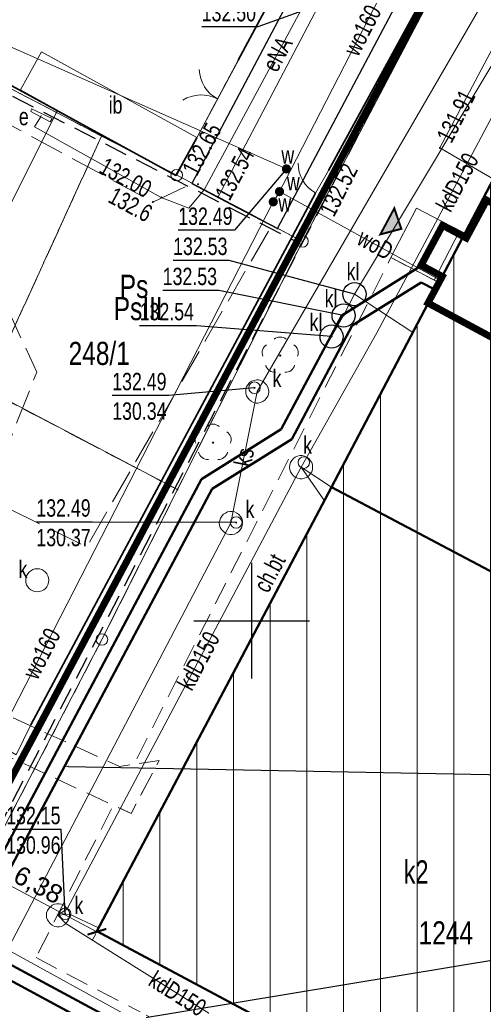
# Model space of a CAD drawing. Header units: centimetres. Extents: x 1590 to 6442358, y 1327 to 6703124.
# Tile 21 of 79: x 1880 to 1900, y 1560 to 1603. Entities that reach past the tile are written whole.
import ezdxf
from ezdxf import colors
from ezdxf.entities.mleader import LeaderData, LeaderLine
from ezdxf.enums import TextEntityAlignment as Align
from ezdxf.math import Vec2, Vec3

# ---------------------------------------------------------------- set-up
doc = ezdxf.new("R2010")
doc.units = ezdxf.units.CM
for name, pattern in [('ACAD_ISO02W100', [15, 12, -3]), ('DASHED', [19.05, 12.7, -6.35]), ('TZ.430.7812.2024$0$1.0_0.5', [1.5, 1, -0.5]), ('TZ.430.7812.2024$0$1.5_0.5', [2, 1.5, -0.5]), ('TZ.430.7812.2024$0$219-500', [0]), ('TZ.430.7812.2024$0$egkk-500', [2, 1.5, -0.5]), ('TZ.430.7812.2024$0$egug-500', [1, 0.5, -0.5]), ('TZ.430.7812.2024$0$otob_500', [0]), ('TZ.430.7812.2024$0$otof_500', [0])]:
    doc.linetypes.add(name, pattern=pattern)
for name, color, linetype, lineweight in [('0_RAMKA', 7, 'Continuous', 25), ('INW_HATCH_UTWARDZENIA', 250, 'Continuous', 0), ('PZT_OPIS', 241, 'Continuous', 5), ('PZT_WYMIARY', 183, 'Continuous', 13), ('S_WODA PPOŻ', 160, 'Continuous', 50), ('S_WODA PPOŻ_TXT', 160, 'Continuous', 20), ('TZ.430.7812.2024$0$!MPZP', 134, 'Continuous', 18)]:
    doc.layers.add(name, color=color, linetype=linetype, lineweight=lineweight)
doc.layers.add('PZT_GRANICA DZIAŁKI', color=1, linetype='DASHED', lineweight=100, true_color=0xff0000)
doc.layers.add('PZT_GRANICA ODDZIAŁYWANIA', color=7, linetype='ACAD_ISO02W100', lineweight=20, true_color=0xa000d5)
for name, color, linetype in [('TZ.430.7812.2024$0$202-punkt graniczny', 7, 'Continuous'), ('TZ.430.7812.2024$0$203-punkt graniczny', 7, 'Continuous'), ('TZ.430.7812.2024$0$209-oznaczenie konturu klasyfikacyjnego', 7, 'Continuous'), ('TZ.430.7812.2024$0$210-oznaczenie konturu użytku gruntowego', 7, 'Continuous'), ('TZ.430.7812.2024$0$211-numer działki ewidencyjnej', 7, 'Continuous'), ('TZ.430.7812.2024$0$217-kontur klasyfikacyjny', 7, 'Continuous'), ('TZ.430.7812.2024$0$218-kontur użytku gruntowego', 7, 'Continuous'), ('TZ.430.7812.2024$0$219-działka ewidencyjna', 7, 'Continuous'), ('TZ.430.7812.2024$0$312-budynek ewidencyjny', 7, 'Continuous'), ('TZ.430.7812.2024$0$312-oznaczenie budynku ewidencyjnego', 7, 'Continuous'), ('TZ.430.7812.2024$0$312-oznaczenie budynku ewidencyjnego-Atr117', 7, 'Continuous'), ('TZ.430.7812.2024$0$352-schody', 7, 'Continuous'), ('TZ.430.7812.2024$0$brama', 7, 'Continuous'), ('TZ.430.7812.2024$0$chodnik', 7, 'Continuous'), ('TZ.430.7812.2024$0$chodnik-Atr17', 7, 'Continuous'), ('TZ.430.7812.2024$0$drzewo liściaste', 7, 'Continuous'), ('TZ.430.7812.2024$0$furtka', 7, 'Continuous'), ('TZ.430.7812.2024$0$inna budowla', 7, 'Continuous'), ('TZ.430.7812.2024$0$inna budowla-Atr17', 7, 'Continuous'), ('TZ.430.7812.2024$0$jezdnia', 7, 'Continuous'), ('TZ.430.7812.2024$0$komora podziemna', 7, 'Continuous'), ('TZ.430.7812.2024$0$krawężnik', 7, 'Continuous'), ('TZ.430.7812.2024$0$obszar utwardzony', 7, 'Continuous'), ('TZ.430.7812.2024$0$ogrodzenie trwałe', 7, 'Continuous'), ('TZ.430.7812.2024$0$osadnik  szambo', 7, 'Continuous'), ('TZ.430.7812.2024$0$osadnik  szambo-Atr17', 7, 'Continuous'), ('TZ.430.7812.2024$0$pikieta naturalna', 7, 'Continuous'), ('TZ.430.7812.2024$0$pikieta naturalna-Atr2', 7, 'Continuous'), ('TZ.430.7812.2024$0$pikieta sztuczna', 7, 'Continuous'), ('TZ.430.7812.2024$0$pikieta sztuczna-Atr2', 7, 'Continuous'), ('TZ.430.7812.2024$0$przewód elektroenergetyczny podziemny', 7, 'Continuous'), ('TZ.430.7812.2024$0$przewód elektroenergetyczny podziemny-Atr1', 7, 'Continuous'), ('TZ.430.7812.2024$0$przewód kanalizacyjny', 7, 'Continuous'), ('TZ.430.7812.2024$0$przewód kanalizacyjny-Atr1', 7, 'Continuous'), ('TZ.430.7812.2024$0$przewód telekomunikacyjny podziemny', 7, 'Continuous'), ('TZ.430.7812.2024$0$przewód wodociągowy', 7, 'Continuous'), ('TZ.430.7812.2024$0$przewód wodociągowy-Atr1', 7, 'Continuous'), ('TZ.430.7812.2024$0$rzędna', 7, 'Continuous'), ('TZ.430.7812.2024$0$rzędna-Atr2', 7, 'Continuous'), ('TZ.430.7812.2024$0$rzędna-Atr3', 7, 'Continuous'), ('TZ.430.7812.2024$0$szafa elektroenergetyczna lub kontener', 7, 'Continuous'), ('TZ.430.7812.2024$0$szafa elektroenergetyczna lub kontener-Atr17', 7, 'Continuous'), ('TZ.430.7812.2024$0$Wstawianie ramki sekcyjnej z opisem', 7, 'Continuous'), ('TZ.430.7812.2024$0$właz do komory lub kanału - okrągły', 7, 'Continuous'), ('TZ.430.7812.2024$0$właz do komory lub kanału - okrągły-Atr17', 7, 'Continuous'), ('TZ.430.7812.2024$0$zasuwa lub zawór', 7, 'Continuous'), ('TZ.430.7812.2024$0$zasuwa lub zawór-Atr17', 7, 'Continuous')]:
    doc.layers.add(name, color=color, linetype=linetype)
doc.styles.add('ARIAL', font='arial.ttf')
doc.styles.get("Standard").update_dxf_attribs({"font": 'arial.ttf'})
doc.styles.add('TZ.430.7812.2024$0$STANDARD', font='Working1250', dxfattribs={"width": 0.75})
doc.linetypes.add('TZ.430.7812.2024$0$902-500', pattern='A,3.75,0,[1,ksztalty.shx,S=0.5,R=0,X=0,Y=0],3.75', length=7.5)
doc.dimstyles.new('500_MDCP_w_metrach', dxfattribs={"dimscale": 0.01, "dimtxt": 80, "dimasz": 60, "dimexe": 40, "dimexo": 10, "dimgap": 5, "dimtad": 1, "dimrnd": 0.01, "dimzin": 9, "dimtxsty": 'ARIAL', "dimblk": 'ARCHTICK', "dimcen": 1, "dimclrd": 256, "dimclre": 256, "dimclrt": 256, "dimadec": 0, "dimazin": 0, "dimtfac": 1, "dimtdec": 1, "dimtix": 1, "dimtmove": 1, "dimatfit": 3, "dimldrblk": 'ARCHTICK', "dimfxl": 40, "dimfxlon": 1, "dimtolj": 1, "dimtzin": 9, "dimlwd": -1, "dimlwe": -1, "dimarcsym": 0})

# ---------------------------------------------------------------- blocks, each defined once
blk = doc.blocks.new('TZ.430.7812.2024$0$202')
at = {"color": 0, "linetype": 'Continuous', "lineweight": 0}
blk.add_circle((0, 0), 0.25, dxfattribs=at)
blk = doc.blocks.new('TZ.430.7812.2024$0$203')
at = {"linetype": 'Continuous', "lineweight": 0}
h = blk.add_hatch(color=0, dxfattribs=at)
edge = h.paths.add_edge_path()
edge.add_arc((0, 0), 0.045, 0, 360)
blk = doc.blocks.new('TZ.430.7812.2024$0$OP021')
at = {"linetype": 'Continuous', "lineweight": 13}
h = blk.add_hatch(color=0, dxfattribs=at)
edge = h.paths.add_edge_path()
edge.add_arc((0, 0), 0.05, 0, 360)
at = {"color": 0, "linetype": 'Continuous', "lineweight": 13}
for centre, start, end in [((-0.38, 0.124), 121.308, 202.548), ((0, 0.4), 49.272, 130.728), ((0.38, 0.124), 337.452, 58.692), ((-0.235, -0.324), 193.221, 274.871), ((0.235, -0.324), 265.129, 346.779)]:
    blk.add_arc(centre, 0.4, start, end, dxfattribs=at)
blk = doc.blocks.new('TZ.430.7812.2024$0$SUKM')
at = {"color": 0, "linetype": 'Continuous'}
blk.add_circle((0, 0), 0.5, dxfattribs=at)
blk = doc.blocks.new('TZ.430.7812.2024$0$PW01')
at = {"linetype": 'Continuous', "lineweight": 13}
h = blk.add_hatch(color=0, dxfattribs=at)
edge = h.paths.add_edge_path()
edge.add_arc((0, 0), 0.045, 0, 360)
blk = doc.blocks.new('TZ.430.7812.2024$0$US25')
at = {"linetype": 'Continuous', "lineweight": 0}
h = blk.add_hatch(color=0, dxfattribs=at)
edge = h.paths.add_edge_path()
edge.add_arc((0, 0), 0.2, 0, 360)
blk = doc.blocks.new('TZ.430.7812.2024$0$OK04')
at = {"color": 0, "linetype": 'Continuous', "lineweight": 0}
blk.add_arc((1.5, 0.001), 1.5, 120, 180, dxfattribs=at)
blk = doc.blocks.new('TZ.430.7812.2024$0$OK02')
at = {"color": 0, "linetype": 'Continuous', "lineweight": 0}
for centre, start, end in [((-1.5, 0), 0, 60), ((1.5, 0), 120, 180)]:
    blk.add_arc(centre, 1.5, start, end, dxfattribs=at)
blk = doc.blocks.new('TZ.430.7812.2024$0$US22')
at = {"color": 0, "linetype": 'Continuous', "lineweight": 13}
blk.add_circle((0, 0), 0.25, dxfattribs=at)
blk = doc.blocks.new('TZ.430.7812.2024$0$RAMKA500K')
at = {"color": 0}
for p, q in [((297.5, 250), (302.5, 250)), ((300, 247.5), (300, 250)), ((300, 0), (300, 2.5)), ((297.5, 0), (302.5, 0))]:
    blk.add_line(p, q, dxfattribs=at)
blk = doc.blocks.new('TZ.430.7812.2024')
at = {"layer": 'TZ.430.7812.2024$0$!MPZP', "color": 134, "linetype": 'TZ.430.7812.2024$0$1.0_0.5', "lineweight": 30}
for points in [[(6442268.235, 5667450.925), (6442336.718, 5667582.829), (6442360.82, 5667568.949), (6442344.519, 5667538.917), (6442373.796, 5667519.265), (6442337.749, 5667470.876), (6442332.326, 5667463.974), (6442306.733, 5667438.362), (6442302.129, 5667432.529), (6442295.276, 5667414.133)], [(6442284.33, 5667525.38), (6442302.152, 5667516.253)]]:
    blk.add_lwpolyline(points, dxfattribs=at)
at = {"layer": 'TZ.430.7812.2024$0$217-kontur klasyfikacyjny', "color": 82, "linetype": 'TZ.430.7812.2024$0$egkk-500', "lineweight": 18, "flags": 128}
for points in [[(6442293.51, 5667520.93), (6442284.61, 5667525.57)], [(6442288.52, 5667509.99), (6442293.51, 5667520.93)], [(6442293.51, 5667520.93), (6442288.52, 5667509.99)], [(6442296.76, 5667519.24), (6442293.51, 5667520.93)], [(6442298.55, 5667518.31), (6442296.76, 5667519.24)], [(6442302.19, 5667516.38), (6442298.55, 5667518.31)], [(6442296.79, 5667505.66), (6442302.19, 5667516.38)], [(6442288.52, 5667509.99), (6442296.79, 5667505.66)]]:
    blk.add_lwpolyline(points, dxfattribs=at)
at = {"layer": 'TZ.430.7812.2024$0$218-kontur użytku gruntowego', "color": 82, "linetype": 'TZ.430.7812.2024$0$egug-500', "lineweight": 18, "flags": 128}
for points in [[(6442336.95, 5667582.46), (6442302.19, 5667516.38)], [(6442302.19, 5667516.38), (6442336.95, 5667582.46)], [(6442296.76, 5667519.24), (6442304.26, 5667533.24)], [(6442304.26, 5667533.24), (6442296.76, 5667519.24)], [(6442293.51, 5667520.93), (6442284.61, 5667525.57)], [(6442284.61, 5667525.57), (6442293.51, 5667520.93)], [(6442288.52, 5667509.99), (6442293.51, 5667520.93)], [(6442293.51, 5667520.93), (6442288.52, 5667509.99)], [(6442296.76, 5667519.24), (6442293.51, 5667520.93)], [(6442293.51, 5667520.93), (6442296.76, 5667519.24)], [(6442298.55, 5667518.31), (6442296.76, 5667519.24)], [(6442296.76, 5667519.24), (6442298.55, 5667518.31)], [(6442302.19, 5667516.38), (6442298.55, 5667518.31)], [(6442298.55, 5667518.31), (6442302.19, 5667516.38)], [(6442302.19, 5667516.38), (6442296.79, 5667505.66)], [(6442296.79, 5667505.66), (6442302.19, 5667516.38)], [(6442296.79, 5667505.66), (6442288.52, 5667509.99)], [(6442288.52, 5667509.99), (6442296.79, 5667505.66)], [(6442296.79, 5667505.66), (6442293.53, 5667499.19)], [(6442293.53, 5667499.19), (6442296.79, 5667505.66)], [(6442293.53, 5667499.19), (6442268.3, 5667450.76)], [(6442268.3, 5667450.76), (6442293.53, 5667499.19)]]:
    blk.add_lwpolyline(points, dxfattribs=at)
at = {"layer": 'TZ.430.7812.2024$0$219-działka ewidencyjna', "color": 7, "linetype": 'TZ.430.7812.2024$0$219-500', "lineweight": 18, "flags": 128}
for points in [[(6442336.95, 5667582.46), (6442302.19, 5667516.38)], [(6442298.55, 5667518.31), (6442309.25, 5667538.67)], [(6442296.76, 5667519.24), (6442304.26, 5667533.24)], [(6442284.466, 5667525.644), (6442291.56, 5667521.95)], [(6442288.84, 5667516.55), (6442291.56, 5667521.95)], [(6442296.76, 5667519.24), (6442291.56, 5667521.95)], [(6442296.76, 5667519.24), (6442298.55, 5667518.31)], [(6442302.19, 5667516.38), (6442298.55, 5667518.31)], [(6442302.19, 5667516.38), (6442296.79, 5667505.66)], [(6442286.16, 5667511.23), (6442296.79, 5667505.66)], [(6442293.53, 5667499.19), (6442296.79, 5667505.66)], [(6442268.3, 5667450.76), (6442293.53, 5667499.19)]]:
    blk.add_lwpolyline(points, dxfattribs=at)
at = {"layer": 'TZ.430.7812.2024$0$312-budynek ewidencyjny', "color": 7, "linetype": 'Continuous', "lineweight": 50, "flags": 128}
for points in [[(6442303.45, 5667505.77), (6442314.02, 5667525.88)], [(6442293.31, 5667486.59), (6442303.45, 5667505.77)], [(6442303.45, 5667505.77), (6442314.57, 5667499.9)], [(6442314.57, 5667499.9), (6442303.45, 5667505.77)], [(6442301.35, 5667482.3), (6442293.31, 5667486.59)]]:
    blk.add_lwpolyline(points, dxfattribs=at)
at = {"layer": 'TZ.430.7812.2024$0$352-schody', "color": 7, "linetype": 'Continuous', "lineweight": 18, "flags": 128}
blk.add_lwpolyline([(6442308.14, 5667517.28), (6442307.12, 5667517.81), (6442306.01, 5667515.68), (6442307.21, 5667515.06), (6442307.48, 5667514.92), (6442308.09, 5667514.6), (6442309.21, 5667516.73), (6442308.59, 5667517.05), (6442308.32, 5667517.19)], close=True, dxfattribs=at)
blk.add_lwpolyline([(6442308.14, 5667517.28), (6442307.12, 5667517.81), (6442306.01, 5667515.68), (6442307.21, 5667515.06), (6442307.48, 5667514.92), (6442308.09, 5667514.6), (6442309.21, 5667516.73), (6442308.59, 5667517.05), (6442308.32, 5667517.19)], close=True, dxfattribs=at)
blk.add_lwpolyline([(6442308.988, 5667516.844), (6442307.881, 5667514.71)], dxfattribs=at)
at = {"layer": 'TZ.430.7812.2024$0$brama', "color": 7, "linetype": 'TZ.430.7812.2024$0$otob_500', "lineweight": 18, "flags": 128}
blk.add_lwpolyline([(6442297.63, 5667520.85), (6442299.42, 5667524.21)], dxfattribs=at)
at = {"layer": 'TZ.430.7812.2024$0$chodnik', "color": 7, "linetype": 'TZ.430.7812.2024$0$1.0_0.5', "lineweight": 18, "flags": 128}
blk.add_lwpolyline([(6442290.68, 5667485.45), (6442300.4, 5667480.38), (6442301.35, 5667482.3), (6442293.31, 5667486.59), (6442303.45, 5667505.77), (6442308.09, 5667514.6), (6442307.74, 5667514.78), (6442307.48, 5667514.92), (6442307.21, 5667515.06), (6442306.01, 5667515.68), (6442294.91, 5667493.8), (6442296, 5667493.97), (6442294.79, 5667491.67), (6442294.02, 5667492.04)], close=True, dxfattribs=at)
blk.add_lwpolyline([(6442272.471, 5667502.055), (6442294.79, 5667491.67), (6442296, 5667493.97), (6442294.29, 5667493.7), (6442273.157, 5667503.372)], dxfattribs=at)
at = {"layer": 'TZ.430.7812.2024$0$furtka', "color": 7, "linetype": 'TZ.430.7812.2024$0$otof_500', "lineweight": 18, "flags": 128}
for points in [[(6442302.76, 5667518.47), (6442303.31, 5667519.44)], [(6442289.83, 5667494.21), (6442290.46, 5667495.51)]]:
    blk.add_lwpolyline(points, dxfattribs=at)
at = {"layer": 'TZ.430.7812.2024$0$inna budowla', "color": 7, "linetype": 'Continuous', "lineweight": 18, "flags": 128}
blk.add_lwpolyline([(6442296.72, 5667519.22), (6442297.63, 5667520.87), (6442290.92, 5667524.57), (6442290.01, 5667522.93)], close=True, dxfattribs=at)
at = {"layer": 'TZ.430.7812.2024$0$jezdnia', "color": 7, "linetype": 'TZ.430.7812.2024$0$1.5_0.5', "lineweight": 18, "flags": 128}
blk.add_lwpolyline([(6442338.255, 5667602.197), (6442335.17, 5667594.03), (6442331.34, 5667583.5), (6442330.63, 5667581.71), (6442329.18, 5667578.69), (6442320.77, 5667562.98), (6442311.11, 5667544.73), (6442297.41, 5667518.88), (6442299.37, 5667517.85), (6442301.11, 5667516.94), (6442314.79, 5667542.75), (6442324.54, 5667561.17), (6442332.86, 5667576.75), (6442335.37, 5667581.56), (6442335.99, 5667582.89), (6442336.57, 5667584.3), (6442339.61, 5667592.5), (6442342.816, 5667601.161)], dxfattribs=at)
at = {"layer": 'TZ.430.7812.2024$0$komora podziemna', "color": 34, "linetype": 'Continuous', "lineweight": 18, "flags": 128}
for points in [[(6442300.74, 5667509.89), (6442300.73, 5667509.79), (6442300.69, 5667509.69), (6442300.63, 5667509.6), (6442300.56, 5667509.52), (6442300.48, 5667509.47), (6442300.38, 5667509.42), (6442300.28, 5667509.4), (6442300.18, 5667509.4), (6442300.08, 5667509.42), (6442299.98, 5667509.48), (6442299.9, 5667509.54), (6442299.83, 5667509.62), (6442299.77, 5667509.71), (6442299.75, 5667509.81), (6442299.74, 5667509.91), (6442299.75, 5667510.01), (6442299.78, 5667510.11), (6442299.84, 5667510.2), (6442299.91, 5667510.28), (6442299.99, 5667510.34), (6442300.1, 5667510.38), (6442300.2, 5667510.4), (6442300.3, 5667510.4), (6442300.4, 5667510.38), (6442300.49, 5667510.33), (6442300.57, 5667510.26), (6442300.64, 5667510.18), (6442300.7, 5667510.09), (6442300.73, 5667509.99)], [(6442302.38, 5667507.06), (6442302.46, 5667507), (6442302.53, 5667506.92), (6442302.59, 5667506.83), (6442302.62, 5667506.73), (6442302.63, 5667506.63), (6442302.62, 5667506.53), (6442302.59, 5667506.43), (6442302.53, 5667506.34), (6442302.46, 5667506.26), (6442302.38, 5667506.2), (6442302.28, 5667506.15), (6442302.18, 5667506.13), (6442302.08, 5667506.13), (6442301.98, 5667506.15), (6442301.88, 5667506.2), (6442301.8, 5667506.26), (6442301.73, 5667506.34), (6442301.67, 5667506.43), (6442301.64, 5667506.53), (6442301.63, 5667506.63), (6442301.64, 5667506.73), (6442301.67, 5667506.83), (6442301.73, 5667506.92), (6442301.8, 5667507), (6442301.88, 5667507.06), (6442301.98, 5667507.11), (6442302.08, 5667507.13), (6442302.18, 5667507.13), (6442302.28, 5667507.11)], [(6442299.6, 5667504.21), (6442299.59, 5667504.11), (6442299.56, 5667504.01), (6442299.5, 5667503.92), (6442299.43, 5667503.84), (6442299.35, 5667503.79), (6442299.25, 5667503.74), (6442299.15, 5667503.72), (6442299.05, 5667503.72), (6442298.95, 5667503.74), (6442298.85, 5667503.79), (6442298.77, 5667503.86), (6442298.7, 5667503.94), (6442298.64, 5667504.03), (6442298.61, 5667504.13), (6442298.6, 5667504.23), (6442298.62, 5667504.33), (6442298.65, 5667504.43), (6442298.71, 5667504.52), (6442298.78, 5667504.6), (6442298.86, 5667504.65), (6442298.96, 5667504.7), (6442299.06, 5667504.72), (6442299.16, 5667504.72), (6442299.26, 5667504.7), (6442299.36, 5667504.65), (6442299.44, 5667504.58), (6442299.51, 5667504.5), (6442299.57, 5667504.41), (6442299.6, 5667504.31)], [(6442292.12, 5667487.38), (6442292.13, 5667487.28), (6442292.12, 5667487.18), (6442292.09, 5667487.08), (6442292.03, 5667486.99), (6442291.96, 5667486.91), (6442291.88, 5667486.85), (6442291.78, 5667486.8), (6442291.68, 5667486.78), (6442291.58, 5667486.78), (6442291.48, 5667486.8), (6442291.38, 5667486.85), (6442291.3, 5667486.91), (6442291.23, 5667486.99), (6442291.17, 5667487.08), (6442291.14, 5667487.18), (6442291.13, 5667487.28), (6442291.14, 5667487.38), (6442291.17, 5667487.48), (6442291.23, 5667487.57), (6442291.3, 5667487.65), (6442291.38, 5667487.71), (6442291.48, 5667487.76), (6442291.58, 5667487.78), (6442291.68, 5667487.78), (6442291.78, 5667487.76), (6442291.88, 5667487.71), (6442291.96, 5667487.65), (6442292.03, 5667487.57), (6442292.09, 5667487.48)]]:
    blk.add_lwpolyline(points, close=True, dxfattribs=at)
at = {"layer": 'TZ.430.7812.2024$0$komora podziemna', "color": 34, "linetype": 'Continuous', "lineweight": 18}
blk.add_circle((6442290.736, 5667501.746), 0.5, dxfattribs=at)
at = {"layer": 'TZ.430.7812.2024$0$krawężnik', "color": 7, "linetype": 'Continuous', "lineweight": 25, "flags": 128}
for points in [[(6442338.255, 5667602.197), (6442335.17, 5667594.03), (6442331.34, 5667583.5), (6442330.63, 5667581.71), (6442329.18, 5667578.69), (6442320.77, 5667562.98), (6442311.11, 5667544.73), (6442297.41, 5667518.88)], [(6442297.41, 5667518.88), (6442299.37, 5667517.85), (6442301.11, 5667516.94), (6442314.79, 5667542.75), (6442324.54, 5667561.17), (6442332.86, 5667576.75), (6442335.37, 5667581.56), (6442335.99, 5667582.89), (6442336.57, 5667584.3), (6442339.61, 5667592.5), (6442342.816, 5667601.161)]]:
    blk.add_lwpolyline(points, dxfattribs=at)
at = {"layer": 'TZ.430.7812.2024$0$obszar utwardzony', "color": 7, "linetype": 'TZ.430.7812.2024$0$1.5_0.5', "lineweight": 18, "flags": 128}
blk.add_lwpolyline([(6442281.475, 5667519.712), (6442289.49, 5667513.4), (6442290.71, 5667510.73), (6442288.57, 5667505.3), (6442292.87, 5667503.19), (6442300.86, 5667517.07), (6442299.37, 5667517.85), (6442297.41, 5667518.88), (6442295.73, 5667518.08), (6442283.875, 5667524.477)], dxfattribs=at)
at = {"layer": 'TZ.430.7812.2024$0$ogrodzenie trwałe', "color": 7, "linetype": 'TZ.430.7812.2024$0$902-500', "lineweight": 35, "flags": 128}
for points in [[(6442299.42, 5667524.21), (6442304.26, 5667533.24), (6442307.33, 5667538.98)], [(6442313.62, 5667538.3), (6442303.31, 5667519.44)], [(6442284.575, 5667525.852), (6442285.63, 5667525.27), (6442288.39, 5667523.77), (6442296.72, 5667519.22)], [(6442296.72, 5667519.22), (6442297.63, 5667520.85)], [(6442302.76, 5667518.47), (6442290.46, 5667495.51)]]:
    blk.add_lwpolyline(points, dxfattribs=at)
at = {"layer": 'TZ.430.7812.2024$0$przewód elektroenergetyczny podziemny', "color": 1, "linetype": 'Continuous', "lineweight": 18, "flags": 128}
blk.add_lwpolyline([(6442306.76, 5667538.16), (6442306.87, 5667538.08), (6442307.85, 5667536.95), (6442304.23, 5667530.26), (6442297.95, 5667518.6), (6442297.28, 5667517.81), (6442296.09, 5667518.28), (6442290.62, 5667521.33), (6442290.88, 5667521.74), (6442290.91, 5667521.81)], dxfattribs=at)
at = {"layer": 'TZ.430.7812.2024$0$przewód kanalizacyjny', "color": 34, "linetype": 'Continuous', "lineweight": 18, "flags": 128}
for points in [[(6442304.44, 5667514.1), (6442318.9, 5667538.21)], [(6442288.51, 5667484.03), (6442299.1, 5667504.22), (6442300.24, 5667509.9), (6442310.89, 5667528.26), (6442309.13, 5667531.88)], [(6442313.9, 5667528.41), (6442309.67, 5667520.42), (6442305.41, 5667512.43), (6442302.13, 5667506.63)], [(6442304.44, 5667514.1), (6442303.97, 5667513.18), (6442303.45, 5667512.27)], [(6442304.44, 5667514.1), (6442306.96, 5667512.44)], [(6442302.13, 5667506.63), (6442292.03, 5667487.56), (6442291.63, 5667487.28)], [(6442302.13, 5667506.63), (6442303.14, 5667505.18)], [(6442302.13, 5667506.63), (6442303.45, 5667505.77)], [(6442293.38, 5667486.73), (6442292.13, 5667487.32), (6442291.63, 5667487.28)], [(6442300.87, 5667481.33), (6442299.39, 5667482.27), (6442291.97, 5667486.93), (6442291.63, 5667487.28)]]:
    blk.add_lwpolyline(points, dxfattribs=at)
at = {"layer": 'TZ.430.7812.2024$0$przewód telekomunikacyjny podziemny', "color": 30, "linetype": 'Continuous', "lineweight": 18, "flags": 128}
blk.add_lwpolyline([(6442322.3, 5667538.1), (6442318.49, 5667538.18), (6442315.19, 5667532.16), (6442311.96, 5667527.66), (6442308.13, 5667520.42), (6442310.44, 5667519.07)], dxfattribs=at)
at = {"layer": 'TZ.430.7812.2024$0$przewód wodociągowy', "color": 5, "linetype": 'Continuous', "lineweight": 18, "flags": 128}
for points in [[(6442306.86, 5667529.53), (6442301.67, 5667519.44)], [(6442301.67, 5667519.44), (6442301.5, 5667519.51), (6442286.28, 5667526.23), (6442285.088, 5667526.828)], [(6442301.67, 5667519.44), (6442301.2, 5667518.53), (6442301.13, 5667518.39)], [(6442301.2, 5667518.53), (6442308.14, 5667514.7)], [(6442301.13, 5667518.39), (6442300.93, 5667518.09), (6442285.47, 5667487.97), (6442298.66, 5667480.72)]]:
    blk.add_lwpolyline(points, dxfattribs=at)
at = {"layer": 'TZ.430.7812.2024$0$rzędna-Atr2', "color": 7, "flags": 128}
for points in [[(6442305.42, 5667527.5), (6442300.26, 5667525.65), (6442297.839, 5667525.65)], [(6442301.5, 5667519.51), (6442299.25, 5667516.86), (6442296.824, 5667516.86)], [(6442304.44, 5667514.1), (6442299.03, 5667515.56), (6442296.604, 5667515.56)], [(6442303.97, 5667513.18), (6442298.58, 5667514.26), (6442296.154, 5667514.26)], [(6442303.45, 5667512.27), (6442297.61, 5667512.74), (6442295.157, 5667512.74)], [(6442300.12, 5667510.06), (6442296.42, 5667509.72), (6442293.972, 5667509.72)], [(6442299.33, 5667504.24), (6442293.12, 5667504.26), (6442290.694, 5667504.26)], [(6442291.94, 5667487.34), (6442291.76, 5667490.98), (6442289.393, 5667490.98)]]:
    blk.add_lwpolyline(points, dxfattribs=at)
at = {"layer": 'TZ.430.7812.2024$0$szafa elektroenergetyczna lub kontener', "color": 1, "linetype": 'Continuous', "lineweight": 18, "flags": 128}
blk.add_lwpolyline([(6442290.48, 5667522.11), (6442291.38, 5667521.69), (6442291.29, 5667521.55), (6442290.46, 5667521.99)], close=True, dxfattribs=at)
at = {"layer": 'TZ.430.7812.2024$0$202-punkt graniczny', "color": 7, "linetype": 'Continuous', "lineweight": 18}
for p in [(6442296.76, 5667519.24), (6442302.19, 5667516.38), (6442293.53, 5667499.19)]:
    blk.add_blockref('TZ.430.7812.2024$0$202', p, dxfattribs=at)
at = {"layer": 'TZ.430.7812.2024$0$203-punkt graniczny', "color": 7, "linetype": 'Continuous', "lineweight": 18}
for p in [(6442291.56, 5667521.95), (6442298.55, 5667518.31), (6442296.79, 5667505.66)]:
    blk.add_blockref('TZ.430.7812.2024$0$203', p, dxfattribs=at)
at = {"layer": 'TZ.430.7812.2024$0$brama', "color": 7, "linetype": 'Continuous', "lineweight": 18, "rotation": 61.95399999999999}
blk.add_blockref('TZ.430.7812.2024$0$OK02', (6442298.525, 5667522.53), dxfattribs=at)
at = {"layer": 'TZ.430.7812.2024$0$drzewo liściaste', "color": 94, "linetype": 'Continuous', "lineweight": 18}
for p in [(6442301.23, 5667511.45), (6442298.33, 5667507.69)]:
    blk.add_blockref('TZ.430.7812.2024$0$OP021', p, dxfattribs=at)
at = {"layer": 'TZ.430.7812.2024$0$furtka', "color": 7, "linetype": 'Continuous', "lineweight": 18}
for p, rotation in [((6442302.76, 5667518.47), 60.44600000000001), ((6442289.83, 5667494.21), 64.14399999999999)]:
    blk.add_blockref('TZ.430.7812.2024$0$OK04', p, dxfattribs=dict(at, rotation=rotation))
at = {"layer": 'TZ.430.7812.2024$0$osadnik  szambo', "color": 34, "linetype": 'Continuous', "lineweight": 18}
for p in [(6442304.44, 5667514.1), (6442303.97, 5667513.18), (6442303.45, 5667512.27)]:
    blk.add_blockref('TZ.430.7812.2024$0$SUKM', p, dxfattribs=at)
at = {"layer": 'TZ.430.7812.2024$0$pikieta naturalna', "color": 7, "linetype": 'Continuous', "lineweight": 13}
blk.add_blockref('TZ.430.7812.2024$0$PW01', (6442295.73, 5667518.08), dxfattribs=at)
at = {"layer": 'TZ.430.7812.2024$0$pikieta sztuczna', "color": 7, "linetype": 'Continuous', "lineweight": 13}
for p in [(6442297.68, 5667518.85), (6442299.37, 5667517.85), (6442301.11, 5667516.94)]:
    blk.add_blockref('TZ.430.7812.2024$0$PW01', p, dxfattribs=at)
at = {"layer": 'TZ.430.7812.2024$0$rzędna', "color": 34, "linetype": 'Continuous', "lineweight": 18}
for p in [(6442308.13, 5667520.42), (6442304.44, 5667514.1), (6442303.97, 5667513.18), (6442303.45, 5667512.27), (6442300.12, 5667510.06), (6442299.33, 5667504.24), (6442291.94, 5667487.34)]:
    blk.add_blockref('TZ.430.7812.2024$0$PW01', p, dxfattribs=at)
at = {"layer": 'TZ.430.7812.2024$0$rzędna', "color": 5, "linetype": 'Continuous', "lineweight": 18}
blk.add_blockref('TZ.430.7812.2024$0$PW01', (6442301.5, 5667519.51), dxfattribs=at)
at = {"layer": 'TZ.430.7812.2024$0$rzędna', "color": 1, "linetype": 'Continuous', "lineweight": 18}
blk.add_blockref('TZ.430.7812.2024$0$PW01', (6442296.09, 5667518.28), dxfattribs=at)
at = {"layer": 'TZ.430.7812.2024$0$Wstawianie ramki sekcyjnej z opisem', "color": 7, "linetype": 'Continuous', "lineweight": 13}
for p in [(6442000, 5667500), (6442000, 5667250)]:
    blk.add_blockref('TZ.430.7812.2024$0$RAMKA500K', p, dxfattribs=at)
at = {"layer": 'TZ.430.7812.2024$0$właz do komory lub kanału - okrągły', "color": 7, "linetype": 'Continuous', "lineweight": 18}
for p in [(6442300.12, 5667510.06), (6442302.25, 5667506.83), (6442299.33, 5667504.24), (6442291.94, 5667487.34)]:
    blk.add_blockref('TZ.430.7812.2024$0$US22', p, dxfattribs=at)
at = {"layer": 'TZ.430.7812.2024$0$zasuwa lub zawór', "color": 5, "linetype": 'Continuous', "lineweight": 18}
for p in [(6442301.5, 5667519.51), (6442301.2, 5667518.53), (6442300.93, 5667518.09)]:
    blk.add_blockref('TZ.430.7812.2024$0$US25', p, dxfattribs=at)
at = {"layer": 'TZ.430.7812.2024$0$209-oznaczenie konturu klasyfikacyjnego', "color": 82, "linetype": 'Continuous', "lineweight": 18, "style": 'TZ.430.7812.2024$0$STANDARD', "width": 0.79}
blk.add_text('PsIII', height=1, dxfattribs=at).set_placement((6442294.04, 5667513.98), align=Align.TOP_LEFT)
at = {"layer": 'TZ.430.7812.2024$0$210-oznaczenie konturu użytku gruntowego', "color": 82, "linetype": 'Continuous', "lineweight": 18, "style": 'TZ.430.7812.2024$0$STANDARD', "width": 0.79}
blk.add_text('Ps', height=1, dxfattribs=at).set_placement((6442294.3, 5667513.94))
at = {"layer": 'TZ.430.7812.2024$0$211-numer działki ewidencyjnej', "color": 7, "linetype": 'Continuous', "lineweight": 18, "style": 'TZ.430.7812.2024$0$STANDARD', "width": 0.79}
blk.add_text('248/1', height=1, dxfattribs=at).set_placement((6442292.089, 5667512.043), align=Align.TOP_LEFT)
at = {"layer": 'TZ.430.7812.2024$0$312-oznaczenie budynku ewidencyjnego', "color": 7, "linetype": 'Continuous', "lineweight": 18, "style": 'TZ.430.7812.2024$0$STANDARD', "width": 0.79}
blk.add_text('1244', height=1, dxfattribs=at).set_placement((6442307.21, 5667487.02), align=Align.TOP_LEFT)
at = {"layer": 'TZ.430.7812.2024$0$312-oznaczenie budynku ewidencyjnego-Atr117', "color": 7, "style": 'TZ.430.7812.2024$0$STANDARD', "width": 0.765}
blk.add_text('k2', height=1, dxfattribs=at).set_placement((6442306.56, 5667489.65), align=Align.TOP_LEFT)
at = {"layer": 'TZ.430.7812.2024$0$chodnik-Atr17', "color": 7, "style": 'TZ.430.7812.2024$0$STANDARD', "width": 0.765}
blk.add_text('ch.bt', height=0.75, rotation=62.136, dxfattribs=at).set_placement((6442300.71, 5667501.15))
at = {"layer": 'TZ.430.7812.2024$0$inna budowla-Atr17', "color": 7, "style": 'TZ.430.7812.2024$0$STANDARD', "width": 0.765}
blk.add_text('ib', height=0.75, dxfattribs=at).set_placement((6442293.82, 5667521.9))
at = {"layer": 'TZ.430.7812.2024$0$komora podziemna', "color": 34, "linetype": 'Continuous', "lineweight": 18, "style": 'TZ.430.7812.2024$0$STANDARD', "width": 0.765}
blk.add_text('k', height=0.75, dxfattribs=at).set_placement((6442289.923, 5667501.85))
at = {"layer": 'TZ.430.7812.2024$0$osadnik  szambo-Atr17', "color": 34, "style": 'TZ.430.7812.2024$0$STANDARD', "width": 0.765}
for p in [(6442304.1, 5667514.7), (6442303.15, 5667513.53), (6442302.5, 5667512.51)]:
    blk.add_text('kl', height=0.75, dxfattribs=at).set_placement(p)
at = {"layer": 'TZ.430.7812.2024$0$pikieta naturalna-Atr2', "color": 7, "style": 'TZ.430.7812.2024$0$STANDARD', "width": 0.765}
blk.add_text('132.6', height=0.75, rotation=-28.353, dxfattribs=at).set_placement((6442293.92, 5667518.43), align=Align.MIDDLE_LEFT)
at = {"layer": 'TZ.430.7812.2024$0$pikieta sztuczna-Atr2', "color": 7, "style": 'TZ.430.7812.2024$0$STANDARD', "width": 0.765}
blk.add_text('132.65', height=0.75, rotation=62.077, dxfattribs=at).set_placement((6442297.29, 5667519.33), align=Align.MIDDLE_LEFT)
blk.add_text('132.54', height=0.75, rotation=62.077, dxfattribs=at).set_placement((6442299.04, 5667518.09))
blk.add_text('132.52', height=0.75, rotation=63.11, dxfattribs=at).set_placement((6442302.88, 5667517.73), align=Align.TOP_LEFT)
at = {"layer": 'TZ.430.7812.2024$0$przewód elektroenergetyczny podziemny-Atr1', "color": 1, "style": 'TZ.430.7812.2024$0$STANDARD', "width": 0.765}
blk.add_text('eNA', height=0.75, rotation=61.7, dxfattribs=at).set_placement((6442301.11, 5667524.47), align=Align.MIDDLE_CENTER)
at = {"layer": 'TZ.430.7812.2024$0$przewód kanalizacyjny-Atr1', "color": 34, "style": 'TZ.430.7812.2024$0$STANDARD', "width": 0.765}
for rotation, p in [(61.93, (6442308.26, 5667517.77)), (62.093, (6442297.08, 5667497.1)), (327.87, (6442295.68, 5667484.6))]:
    blk.add_text('kdD150', height=0.75, rotation=rotation, dxfattribs=at).set_placement(p, align=Align.MIDDLE_LEFT)
blk.add_text('ks', height=0.75, rotation=78.651, dxfattribs=at).set_placement((6442299.67, 5667507.06), align=Align.MIDDLE_CENTER)
at = {"layer": 'TZ.430.7812.2024$0$przewód wodociągowy-Atr1', "color": 5, "style": 'TZ.430.7812.2024$0$STANDARD', "width": 0.765}
for s, rotation, p in [('wo160', 62.772, (6442304.26, 5667524.49)), ('woD', 331.127, (6442304.67, 5667516.62))]:
    blk.add_text(s, height=0.75, rotation=rotation, dxfattribs=at).set_placement(p, align=Align.MIDDLE_LEFT)
blk.add_text('wo160', height=0.75, rotation=62.83, dxfattribs=at).set_placement((6442290.92, 5667498.58), align=Align.MIDDLE_CENTER)
at = {"layer": 'TZ.430.7812.2024$0$rzędna-Atr2', "color": 5, "style": 'TZ.430.7812.2024$0$STANDARD', "width": 0.765}
for s, p in [('132.50', (6442297.839, 5667525.658)), ('132.49', (6442296.824, 5667516.868))]:
    blk.add_text(s, height=0.75, dxfattribs=at).set_placement(p, align=Align.BOTTOM_LEFT)
at = {"layer": 'TZ.430.7812.2024$0$rzędna-Atr2', "color": 34, "style": 'TZ.430.7812.2024$0$STANDARD', "width": 0.765}
blk.add_text('131.91', height=0.75, rotation=63.153, dxfattribs=at).set_placement((6442308.29, 5667520.74), align=Align.MIDDLE_LEFT)
at = {"layer": 'TZ.430.7812.2024$0$rzędna-Atr2', "color": 1, "style": 'TZ.430.7812.2024$0$STANDARD', "width": 0.765}
blk.add_text('132.00', height=0.75, rotation=330.856, dxfattribs=at).set_placement((6442293.53, 5667519.71), align=Align.MIDDLE_LEFT)
at = {"layer": 'TZ.430.7812.2024$0$rzędna-Atr2', "color": 34, "style": 'TZ.430.7812.2024$0$STANDARD', "width": 0.765}
for s, p in [('132.53', (6442296.604, 5667515.567)), ('132.53', (6442296.154, 5667514.268)), ('132.54', (6442295.157, 5667512.748)), ('132.49', (6442293.972, 5667509.728)), ('132.49', (6442290.694, 5667504.268)), ('132.15', (6442289.393, 5667490.988))]:
    blk.add_text(s, height=0.75, dxfattribs=at).set_placement(p, align=Align.BOTTOM_LEFT)
at = {"layer": 'TZ.430.7812.2024$0$rzędna-Atr3', "color": 34, "style": 'TZ.430.7812.2024$0$STANDARD', "width": 0.765}
for s, p in [('130.34', (6442293.972, 5667508.452)), ('130.37', (6442290.694, 5667502.992)), ('130.96', (6442289.393, 5667489.713))]:
    blk.add_text(s, height=0.75, dxfattribs=at).set_placement(p, align=Align.BOTTOM_LEFT)
at = {"layer": 'TZ.430.7812.2024$0$szafa elektroenergetyczna lub kontener-Atr17', "color": 1, "style": 'TZ.430.7812.2024$0$STANDARD', "width": 0.765}
blk.add_text('e', height=0.75, dxfattribs=at).set_placement((6442289.94, 5667521.77), align=Align.MIDDLE_LEFT)
at = {"layer": 'TZ.430.7812.2024$0$właz do komory lub kanału - okrągły-Atr17', "color": 7, "style": 'TZ.430.7812.2024$0$STANDARD', "width": 0.765}
for p in [(6442300.9, 5667510.09), (6442302.22, 5667507.21), (6442299.73, 5667504.44), (6442292.34, 5667487.33)]:
    blk.add_text('k', height=0.75, dxfattribs=at).set_placement(p)
at = {"layer": 'TZ.430.7812.2024$0$zasuwa lub zawór-Atr17', "color": 5, "style": 'TZ.430.7812.2024$0$STANDARD', "width": 0.765}
for p in [(6442301.28, 5667519.74), (6442301.52, 5667518.58), (6442301.15, 5667517.67)]:
    blk.add_text('w', height=0.75, dxfattribs=at).set_placement(p)
blk = doc.blocks.new('wejście')
blk.add_hatch(color=256).paths.add_polyline_path([(-63.9, -68.5), (64.1, -68.3), (0, 0)])
at = {"const_width": 8.53}
blk.add_lwpolyline([(64.1, -68.3), (-63.9, -68.5), (0, 0), (64.1, -68.3), (-63.9, -68.5)], dxfattribs=at)
blk.add_lwpolyline([(64.1, -68.3), (-63.9, -68.5), (0, 0), (64.1, -68.3), (-63.9, -68.5)], dxfattribs=at)
blk = doc.blocks.new('_ArchTick')
at = {"color": 0, "linetype": 'ByBlock', "const_width": 0.15}
blk.add_lwpolyline([(-0.5, -0.5), (0.5, 0.5)], dxfattribs=at)
blk = doc.blocks.new('*D1479')
at = {"layer": 'Defpoints', "color": 0, "transparency": 33554687}
for p in [(1877.351, 1566.385), (1877.351, 1566.385), (1882.981, 1563.387)]:
    blk.add_point(p, dxfattribs=at)
at = {"layer": 'PZT_WYMIARY', "transparency": 33554687}
for p, q in [((1877.304, 1566.297), (1877.163, 1566.032)), ((1882.981, 1563.387), (1877.351, 1566.385)), ((1882.934, 1563.299), (1882.793, 1563.034))]:
    blk.add_line(p, q, dxfattribs=at)
at = {"layer": 'PZT_WYMIARY', "xscale": 0.6, "yscale": 0.6, "zscale": 0.6}
for p, rotation in [((1877.351, 1566.385), 151.9670251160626), ((1882.981, 1563.387), 331.9670251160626)]:
    blk.add_blockref('_ArchTick', p, dxfattribs=dict(at, rotation=rotation))
at = {"layer": 'PZT_WYMIARY', "transparency": 33554687, "insert": (1880.415, 1565.354), "char_height": 0.8, "attachment_point": 5, "rotation": 331.967, "style": 'ARIAL'}
blk.add_mtext('\\A1;6,38', dxfattribs=at)
blk = doc.blocks.new('*D1481')
at = {"layer": 'Defpoints', "color": 0, "transparency": 33554687}
for p in [(1898.212, 1605.564), (1898.212, 1605.564), (1903.694, 1602.645)]:
    blk.add_point(p, dxfattribs=at)
at = {"layer": 'PZT_WYMIARY', "transparency": 33554687}
for p, q in [((1903.694, 1602.645), (1898.212, 1605.564)), ((1898.165, 1605.476), (1898.024, 1605.211)), ((1903.647, 1602.557), (1903.506, 1602.292))]:
    blk.add_line(p, q, dxfattribs=at)
at = {"layer": 'PZT_WYMIARY', "xscale": 0.6, "yscale": 0.6, "zscale": 0.6}
for p, rotation in [((1898.212, 1605.564), 151.9670251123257), ((1903.694, 1602.645), 331.9670251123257)]:
    blk.add_blockref('_ArchTick', p, dxfattribs=dict(at, rotation=rotation))
at = {"layer": 'PZT_WYMIARY', "transparency": 33554687, "insert": (1901.203, 1604.573), "char_height": 0.8, "attachment_point": 5, "rotation": 331.967, "style": 'ARIAL'}
blk.add_mtext('\\A1;6,21', dxfattribs=at)

msp = doc.modelspace()

# ---------------------------------------------------------------- hatches: boundary and pattern name
at = {"layer": 'INW_HATCH_UTWARDZENIA', "transparency": 33554687}
h = msp.add_hatch(dxfattribs=at)
h.set_pattern_fill('ANSI31', color=256, scale=0.5, angle=45, style=0)
h.set_pattern_definition([(90, (-52576.66, 6613.2161), (-1.5875, 1e-16), [])])
h.paths.add_polyline_path([(1930.197, 1617.891), (1932.731, 1622.489), (1915.08, 1622.489), (1917.967, 1620.988), (1915.886, 1616.986), (1918.36, 1615.645), (1914.789, 1609.06), (1909.821, 1611.754), (1904.578, 1602.162), (1903.694, 1602.645), (1882.981, 1563.387), (1891.049, 1559.13), (1885.338, 1547.664), (1879.794, 1550.597), (1874.333, 1540.354), (1894.621, 1540.354), (1895.675, 1542.265), (1888.413, 1545.938), (1894.237, 1557.451), (1907.962, 1550.164), (1913.878, 1561.307), (1899.987, 1568.682), (1914.885, 1596.745), (1942.108, 1582.01), (1945.016, 1587.384), (1947.113, 1586.249), (1954.483, 1599.867), (1928.767, 1613.866), (1930.802, 1617.558)])

# ---------------------------------------------------------------- linework, layer by layer
at = {"layer": 'PZT_GRANICA DZIAŁKI', "linetype": 'DASHED', "ltscale": 0.1, "transparency": 33554687, "const_width": 0.3}
msp.add_lwpolyline([(1907.223, 1622.489), (1863.491, 1540.354)], dxfattribs=at)
at = {"layer": 'PZT_GRANICA ODDZIAŁYWANIA', "ltscale": 0.1, "transparency": 33554687, "const_width": 0.3}
msp.add_lwpolyline([(1908.399, 1584.557), (1897.284, 1590.538), (1897.9, 1591.684), (1896.989, 1592.174), (1897.915, 1593.895), (1898.94, 1593.343), (1899.822, 1594.982), (1910.807, 1589.032), (1908.415, 1584.587)], dxfattribs=at)
at = {"layer": 'S_WODA PPOŻ', "transparency": 33554687}
for p, q in [((1896.964, 1592.125), (1893.558, 1589.999)), ((1897.857, 1591.649), (1896.964, 1592.125)), ((1896.988, 1591.432), (1894.012, 1589.575)), ((1897.575, 1591.12), (1896.988, 1591.432)), ((1893.558, 1589.999), (1890.941, 1585.085)), ((1894.012, 1589.575), (1891.395, 1584.661)), ((1890.941, 1585.085), (1887.5, 1582.938)), ((1891.395, 1584.661), (1887.954, 1582.514)), ((1887.5, 1582.938), (1877.076, 1563.356)), ((1887.954, 1582.514), (1877.886, 1563.601))]:
    msp.add_line(p, q, dxfattribs=at)
for points in [[(1897.575, 1591.12), (1896.988, 1591.432)], [(1877.404, 1562.27), (1883.965, 1558.738), (1884.29, 1557.654), (1881.232, 1551.975)], [(1878.214, 1562.516), (1886.372, 1558.123), (1886.697, 1557.039), (1885.881, 1555.525)]]:
    msp.add_lwpolyline(points, dxfattribs=at)

# ---------------------------------------------------------------- block references
at = {"layer": '0_RAMKA', "transparency": 33554559}
msp.add_blockref('TZ.430.7812.2024', (-6440410.33, -5665923.18), dxfattribs=at)
at = {"layer": 'PZT_OPIS', "transparency": 33554687, "xscale": 0.01, "yscale": 0.01, "zscale": 0.009999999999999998, "rotation": 241.712663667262}
msp.add_blockref('wejście', (1896.13, 1593.743), dxfattribs=at)

# ---------------------------------------------------------------- dimensions: what is measured, and where the dimension line sits
at = {"layer": 'PZT_WYMIARY', "transparency": 33554687}
for p1, p2, picture, middle in [((1903.694, 1602.645), (1898.212, 1605.564), '*D1481', (1901.203, 1604.573)), ((1882.981, 1563.387), (1877.351, 1566.385), '*D1479', (1880.415, 1565.354))]:
    dim = msp.add_aligned_dim(p1=p1, p2=p2, distance=0, dimstyle='500_MDCP_w_metrach', dxfattribs=at)
    dim.commit()
    dim.dimension.update_dxf_attribs({"geometry": picture, "text_midpoint": middle})

# ---------------------------------------------------------------- leaders
at = {"layer": 'S_WODA PPOŻ_TXT', "transparency": 33554687}
ml = msp.add_multileader_mtext('Standard', dxfattribs=at)
ml.set_content('INST. ZEWNĘTRZNA\\P2 x PEHD SDR11 DE63')
ml.set_leader_properties()
ml.build(insert=Vec2(0, 0))
ml.multileader.update_dxf_attribs({"dogleg_length": 0.36, "arrow_head_size": 0.18})
ctx = ml.context
ctx.base_point, ctx.char_height, ctx.arrow_head_size, ctx.landing_gap_size, ctx.plane_origin = Vec3(1914.863, 1569.89, 0.002), 1, 0.18, 0.09, Vec3(1887.135, 1571.586, 0.002)
notes = []
notes.append((ctx, [(0, (1, 1, 0), (1914.503, 1569.899, 0.002), (1, 0), 0.36, [(0, [(1881.576, 1570.532, 0.002)], 0, [])])]))
ctx.mtext.insert, ctx.mtext.flow_direction = Vec3(1914.953, 1570.407, 0.002), 5
ml = msp.add_multileader_mtext('Standard', dxfattribs=at)
ml.set_content('KORONA ISTNIEJĄCEGO DRZEWA %%C6,0m')
ml.set_leader_properties()
ml.build(insert=Vec2(0, 0))
ml.multileader.update_dxf_attribs({"dogleg_length": 0.36, "arrow_head_size": 0.18})
ctx = ml.context
ctx.base_point, ctx.char_height, ctx.arrow_head_size, ctx.landing_gap_size, ctx.plane_origin = Vec3(1916.43, 1564.814, 0.002), 1, 0.18, 0.09, Vec3(1888.702, 1566.403, 0.002)
notes.append((ctx, [(0, (1, 1, 0), (1916.07, 1564.814, 0.002), (1, 0), 0.36, [(0, [(1884.213, 1559.539, 0.002)], 0, [])])]))
ctx.mtext.insert, ctx.mtext.width, ctx.mtext.flow_direction = Vec3(1916.52, 1565.413, 0.002), 17.18795, 5
for ctx, leaders in notes:
    for number, flags, end, landing, length, lines in leaders:
        leader = LeaderData()
        leader.index, (leader.has_last_leader_line, leader.has_dogleg_vector, leader.attachment_direction) = number, flags
        leader.last_leader_point, leader.dogleg_vector, leader.dogleg_length = Vec3(end), Vec3(landing), length
        for number, points, colour, breaks in lines:
            line = LeaderLine()
            line.index, line.vertices, line.color, line.breaks = number, Vec3.list(points), colors.encode_raw_color(colour), breaks
            leader.lines.append(line)
        ctx.leaders.append(leader)

doc.saveas('drawing.dxf')
